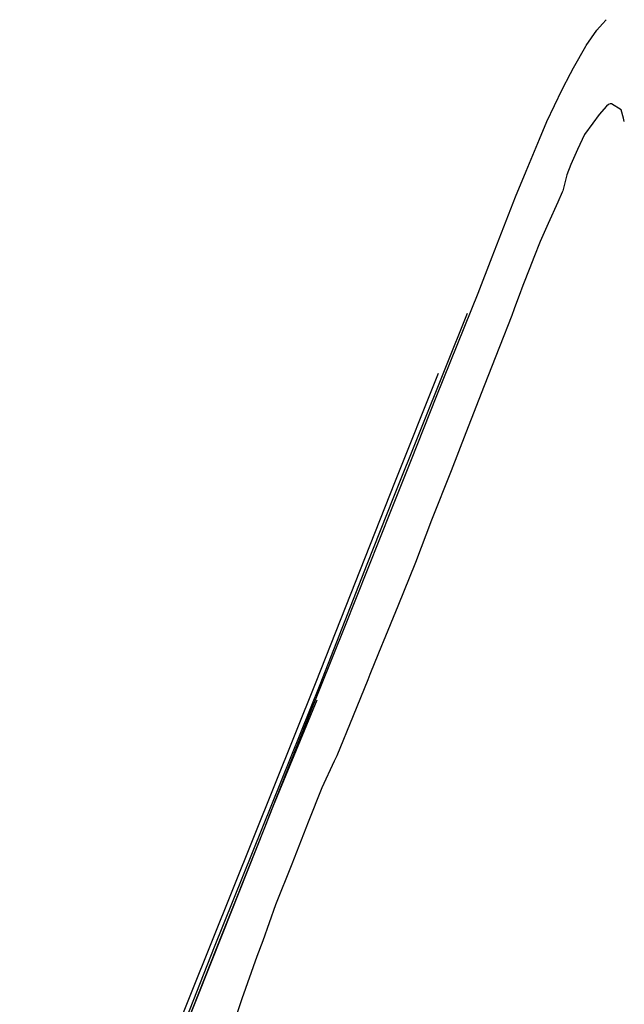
# Model space of a CAD drawing. Header units: metres. Extents: x 1500 to 3874, y -180 to 515.
# Tile 5 of 7: x 2774 to 2970, y 196 to 515. Entities that reach past the tile are written whole.
import ezdxf

# ---------------------------------------------------------------- set-up
doc = ezdxf.new("R2010")
doc.units = ezdxf.units.M
for name, color, linetype in [('Berm_grn', 94, 'Continuous'), ('Water', 5, 'Continuous'), ('Wegdeel_gvh', 7, 'Continuous'), ('Weginrichting', 8, 'Continuous')]:
    doc.layers.add(name, color=color, linetype=linetype)

msp = doc.modelspace()

# ---------------------------------------------------------------- linework, layer by layer
at = {"layer": 'Berm_grn'}
for points in [[(2919.25, 419.78), (2912.16, 402.27), (2895.37, 360.18), (2886.67, 338.39), (2871.38, 299.3), (2855.76, 260.41), (2837.11, 214.21), (2825.69, 184.99), (2818.29, 166.09), (2803.51, 129.09), (2785.99, 85.57), (2783.58, 79.81), (2780.91, 72.86), (2778.28, 70.92)], [(2778.28, 70.92), (2789.12, 98.13), (2870.2, 300.26), (2895.74, 364.92), (2909.97, 400.48)]]:
    msp.add_lwpolyline(points, dxfattribs=at)
at = {"layer": 'Water'}
msp.add_lwpolyline([(2970.26, 482.13), (2969.96, 483.19), (2969.2, 485.91), (2966.1, 487.76), (2965.67, 487.86), (2965.15, 487.65), (2964.46, 487.09), (2964.42, 487.04), (2962.07, 484.32), (2960.02, 481.54), (2957.31, 477.87), (2955.06, 473.04), (2952.88, 468.08), (2951.59, 464.81), (2950.26, 459.54), (2950.1, 459.19), (2948.62, 455.9), (2945.49, 448.97), (2942.99, 443.16), (2940.91, 438.01), (2939.54, 434.63), (2937.28, 428.92), (2936.07, 425.58), (2935.87, 425.04), (2934.53, 421.35), (2933.73, 419.15), (2929.75, 408.95), (2924.71, 396.27), (2918.86, 381.06), (2914, 368.72), (2907.67, 352.7), (2902.43, 339.05), (2896.78, 324.84), (2891.99, 313.26), (2891.44, 311.92), (2887.87, 303.19), (2887.65, 302.67), (2886.96, 300.96), (2882.27, 289.28), (2876.89, 276.27), (2876.09, 274.56), (2872.05, 265.88), (2867.67, 254.76), (2862.28, 241.09), (2857.01, 227.93), (2852.93, 216.26), (2850.98, 211.15), (2846.08, 197.43), (2843.48, 189.64)], dxfattribs=at)
at = {"layer": 'Wegdeel_gvh'}
msp.add_lwpolyline([(2773.98, 52.39), (2782.4, 73.95), (2784.5, 79.44), (2786.92, 85.19), (2804.44, 128.72), (2818.87, 165.75), (2826.38, 184.77), (2837.84, 213.76), (2853.54, 253.06), (2856.36, 260.11), (2870.52, 294.48)], dxfattribs=at)
at = {"layer": 'Weginrichting'}
msp.add_lwpolyline([(2827.57, 187.74), (2839.84, 218.44), (2853.54, 253.06), (2855.18, 257.2), (2867.7, 288.77), (2879.53, 318.08), (2894.72, 356.17), (2900.95, 371.85), (2909.44, 393.23), (2922.76, 426.42), (2927.35, 438.15), (2934.97, 457.65), (2938.42, 465.98), (2942.71, 476.33), (2945.07, 482.03), (2950.04, 492.48), (2952.78, 497.7), (2953.72, 499.48), (2957.8, 506.56), (2957.88, 506.7), (2961.36, 511.66), (2963.16, 513.74), (2964.33, 515.11)], dxfattribs=at)

doc.saveas('drawing.dxf')
